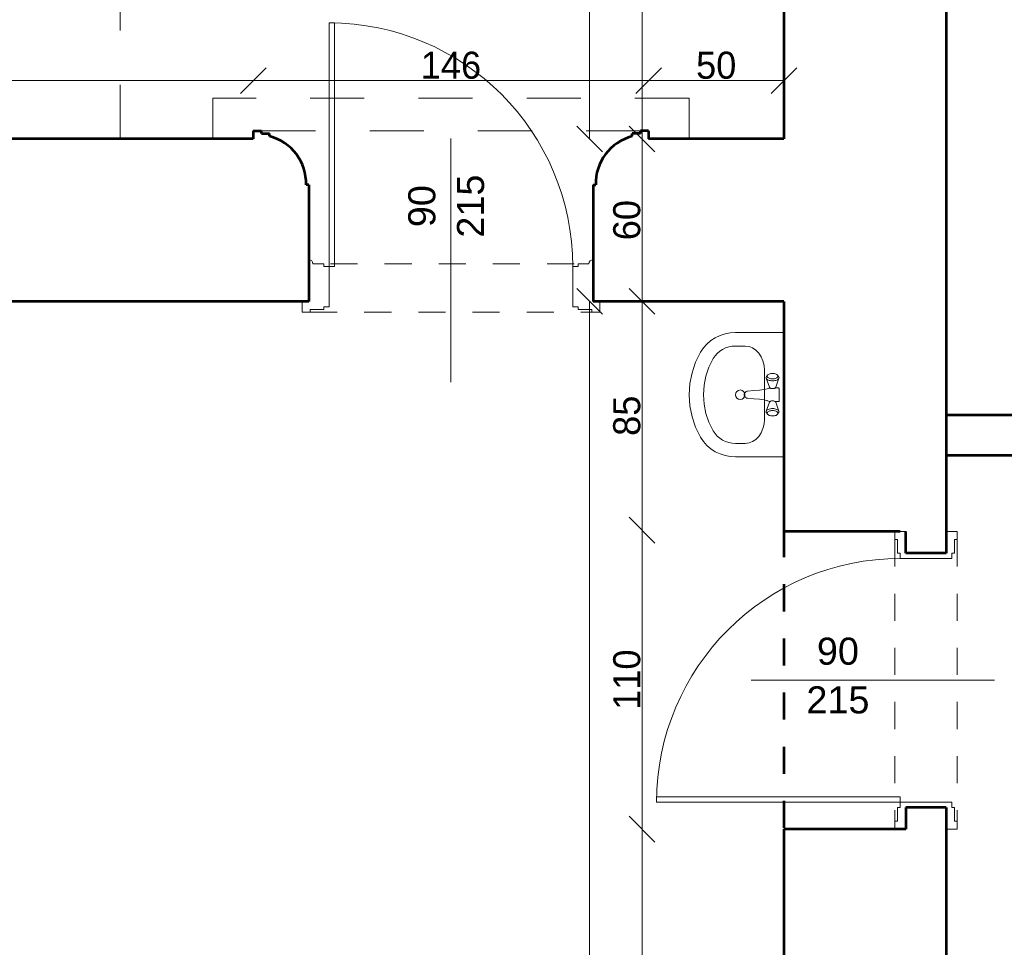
# Model space of a CAD drawing. Header units: inches. Extents: x -21887 to 84279, y -131485 to 67836.
# Tile 87 of 256: x 64477 to 68115, y -39546 to -36119. Entities that reach past the tile are written whole.
import ezdxf

# ---------------------------------------------------------------- set-up
doc = ezdxf.new("R2010")
doc.units = ezdxf.units.IN
doc.header["$MEASUREMENT"] = 0
doc.linetypes.add('Dashed', pattern=[400, 200, -200])
doc.linetypes.add('Dashed copy', pattern=[200, 100, -100])
doc.layers.get('0').update_dxf_attribs({"lineweight": 13})
doc.layers.get('Defpoints').update_dxf_attribs({"lineweight": 13})
for name, color, linetype, lineweight in [('AI_MURY', 7, 'Continuous', 53), ('Dimensioning', 7, 'Continuous', 13), ('DRZWI', 7, 'Continuous', 13), ('dzialowki', 7, 'Continuous', 53), ('Furniture & Equipment', 7, 'Continuous', 13), ('PODCIAGI', 7, 'Continuous', 13)]:
    doc.layers.add(name, color=color, linetype=linetype, lineweight=lineweight)
doc.styles.add('GENERATED_STYLE_7', font='txt')
doc.styles.add('Style-Courier New', font='txt')
doc.dimstyles.new('Dimstyle_4', dxfattribs={"dimtxt": 100, "dimasz": 95, "dimexe": 0, "dimexo": 0, "dimgap": 0.09, "dimtad": 1, "dimdec": 0, "dimlfac": 0.1, "dimzin": 0, "dimdsep": 46, "dimlunit": 5, "dimtxsty": 'GENERATED_STYLE_7', "dimblk": 'ARROWHEAD_6', "dimcen": 0.09, "dimclrd": 161, "dimclre": 161, "dimclrt": 7, "dimadec": 0, "dimazin": 0, "dimtfac": 1, "dimtdec": 0, "dimtmove": 0, "dimatfit": 3, "dimfxl": 0, "dimtolj": 1, "dimtzin": 0, "dimarcsym": 0})
doc.dimstyles.new('Dimstyle_5', dxfattribs={"dimtxt": 100, "dimasz": 95, "dimexe": 0.18, "dimexo": 0, "dimgap": 0.09, "dimtad": 1, "dimtih": 1, "dimtoh": 1, "dimdec": 0, "dimlfac": 0.1, "dimzin": 0, "dimdsep": 46, "dimlunit": 5, "dimtxsty": 'GENERATED_STYLE_7', "dimblk": 'ARROWHEAD_6', "dimcen": 0.09, "dimclrd": 161, "dimclre": 161, "dimclrt": 7, "dimadec": 0, "dimazin": 0, "dimtfac": 1, "dimtdec": 0, "dimtmove": 0, "dimatfit": 3, "dimfxl": 0, "dimtolj": 1, "dimtzin": 0, "dimarcsym": 0})

# ---------------------------------------------------------------- blocks, each defined once
blk = doc.blocks.new('Basin 01_59')
at = {"layer": 'Furniture & Equipment', "color": 9, "linetype": 'Continuous'}
for p, q in [((0, 350), (0, 171.8)), ((460, 350), (0, 350)), ((162.6, 330.7), (158.1, 327)), ((162.6, 330.7), (158.1, 327)), ((159.8, 327.9), (158.1, 327)), ((159.8, 327.9), (158.1, 327)), ((161.5, 328.2), (159.8, 327.9)), ((161.5, 328.2), (159.8, 327.9)), ((163.2, 327.9), (161.5, 328.2)), ((163.2, 327.9), (161.5, 328.2)), ((164.6, 331.8), (162.6, 330.7)), ((164.6, 331.8), (162.6, 330.7)), ((164.9, 327), (163.2, 327.9)), ((164.9, 327), (163.2, 327.9)), ((166.7, 332.2), (164.6, 331.8)), ((166.7, 332.2), (164.6, 331.8)), ((168.8, 331.8), (166.7, 332.2)), ((168.8, 331.8), (166.7, 332.2)), ((170.8, 330.7), (168.8, 331.8)), ((202.4, 320), (168.8, 331.8)), ((170.8, 330.7), (168.8, 331.8)), ((202.4, 320), (168.8, 331.8)), ((172.7, 329), (170.8, 330.7)), ((172.7, 329), (170.8, 330.7)), ((174.4, 326.6), (172.7, 329)), ((174.4, 326.6), (172.7, 329)), ((205.2, 331.2), (205, 330.7)), ((205.2, 331.2), (205, 330.7)), ((205, 330.7), (205, 330.2)), ((205, 330.7), (205, 330.2)), ((205, 330.2), (205, 318.2)), ((205, 330.2), (205, 318.2)), ((205.4, 331.7), (205.2, 331.2)), ((205.4, 331.7), (205.2, 331.2)), ((205.7, 332.1), (205.4, 331.7)), ((205.7, 332.1), (205.4, 331.7)), ((206.1, 332.5), (205.7, 332.1)), ((206.1, 332.5), (205.7, 332.1)), ((206.5, 332.8), (206.1, 332.5)), ((206.5, 332.8), (206.1, 332.5)), ((207, 333), (206.5, 332.8)), ((207, 333), (206.5, 332.8)), ((207.5, 333.2), (207, 333)), ((207.5, 333.2), (207, 333)), ((208, 333.2), (207.5, 333.2)), ((208, 333.2), (207.5, 333.2)), ((252, 333.2), (208, 333.2)), ((252, 333.2), (208, 333.2)), ((252.5, 333.2), (252, 333.2)), ((252.5, 333.2), (252, 333.2)), ((253, 333), (252.5, 333.2)), ((253, 333), (252.5, 333.2)), ((253.5, 332.8), (253, 333)), ((253.5, 332.8), (253, 333)), ((253.9, 332.5), (253.5, 332.8)), ((253.9, 332.5), (253.5, 332.8)), ((254.3, 332.1), (253.9, 332.5)), ((254.3, 332.1), (253.9, 332.5)), ((254.6, 331.7), (254.3, 332.1)), ((254.6, 331.7), (254.3, 332.1)), ((254.8, 331.2), (254.6, 331.7)), ((254.8, 331.2), (254.6, 331.7)), ((255, 330.7), (254.8, 331.2)), ((255, 330.7), (254.8, 331.2)), ((255, 330.2), (255, 330.7)), ((255, 330.2), (255, 330.7)), ((255, 318.2), (255, 330.2)), ((255, 318.2), (255, 330.2)), ((257.6, 320), (291.2, 331.8)), ((257.6, 320), (291.2, 331.8)), ((287.3, 329), (285.6, 326.6)), ((287.3, 329), (285.6, 326.6)), ((289.2, 330.7), (287.3, 329)), ((289.2, 330.7), (287.3, 329)), ((291.2, 331.8), (289.2, 330.7)), ((291.2, 331.8), (289.2, 330.7)), ((293.3, 332.2), (291.2, 331.8)), ((293.3, 332.2), (291.2, 331.8)), ((295.4, 331.8), (293.3, 332.2)), ((295.4, 331.8), (293.3, 332.2)), ((296.8, 327.9), (295.1, 327)), ((296.8, 327.9), (295.1, 327)), ((297.4, 330.7), (295.4, 331.8)), ((297.4, 330.7), (295.4, 331.8)), ((298.5, 328.2), (296.8, 327.9)), ((298.5, 328.2), (296.8, 327.9)), ((297.4, 330.7), (301.9, 327)), ((297.4, 330.7), (301.9, 327)), ((300.2, 327.9), (298.5, 328.2)), ((300.2, 327.9), (298.5, 328.2)), ((301.9, 327), (300.2, 327.9)), ((301.9, 327), (300.2, 327.9)), ((460, 350), (460, 171.8)), ((151.7, 311.7), (151.5, 308.2)), ((151.7, 311.7), (151.5, 308.2)), ((151.5, 308.2), (151.7, 304.7)), ((151.5, 308.2), (151.7, 304.7)), ((152.1, 315), (151.7, 311.7)), ((152.1, 315), (151.7, 311.7)), ((151.7, 304.7), (152.1, 301.4)), ((151.7, 304.7), (152.1, 301.4)), ((152.8, 318.2), (152.1, 315)), ((152.8, 318.2), (152.1, 315)), ((152.1, 301.4), (152.8, 298.2)), ((152.1, 301.4), (152.8, 298.2)), ((153.8, 321.1), (152.8, 318.2)), ((153.8, 321.1), (152.8, 318.2)), ((152.8, 298.2), (153.8, 295.3)), ((152.8, 298.2), (153.8, 295.3)), ((155.1, 323.5), (153.8, 321.1)), ((155.1, 323.5), (153.8, 321.1)), ((153.8, 295.3), (155.1, 292.9)), ((153.8, 295.3), (155.1, 292.9)), ((156.5, 325.5), (155.1, 323.5)), ((156.5, 325.5), (155.1, 323.5)), ((155.1, 292.9), (156.5, 290.9)), ((155.1, 292.9), (156.5, 290.9)), ((158.1, 327), (156.5, 325.5)), ((158.1, 327), (156.5, 325.5)), ((166.5, 325.5), (164.9, 327)), ((166.5, 325.5), (164.9, 327)), ((167.9, 323.5), (166.5, 325.5)), ((167.9, 323.5), (166.5, 325.5)), ((166.5, 290.9), (167.9, 292.9)), ((166.5, 290.9), (167.9, 292.9)), ((169.2, 321.1), (167.9, 323.5)), ((169.2, 321.1), (167.9, 323.5)), ((167.9, 292.9), (169.2, 295.3)), ((167.9, 292.9), (169.2, 295.3)), ((202.4, 296.4), (168.8, 284.6)), ((202.4, 296.4), (168.8, 284.6)), ((170.2, 318.2), (169.2, 321.1)), ((170.2, 318.2), (169.2, 321.1)), ((169.2, 295.3), (170.2, 298.2)), ((169.2, 295.3), (170.2, 298.2)), ((170.9, 315), (170.2, 318.2)), ((170.9, 315), (170.2, 318.2)), ((170.2, 298.2), (170.9, 301.4)), ((170.2, 298.2), (170.9, 301.4)), ((171.4, 311.7), (170.9, 315)), ((171.4, 311.7), (170.9, 315)), ((170.9, 301.4), (171.4, 304.7)), ((170.9, 301.4), (171.4, 304.7)), ((171.5, 308.2), (171.4, 311.7)), ((171.5, 308.2), (171.4, 311.7)), ((171.4, 304.7), (171.5, 308.2)), ((171.4, 304.7), (171.5, 308.2)), ((175.9, 323.6), (174.4, 326.6)), ((175.9, 323.6), (174.4, 326.6)), ((174.4, 289.8), (175.9, 292.8)), ((174.4, 289.8), (175.9, 292.8)), ((177.1, 320.2), (175.9, 323.6)), ((177.1, 320.2), (175.9, 323.6)), ((175.9, 292.8), (177.1, 296.2)), ((175.9, 292.8), (177.1, 296.2)), ((178, 316.4), (177.1, 320.2)), ((178, 316.4), (177.1, 320.2)), ((177.1, 296.2), (178, 300)), ((177.1, 296.2), (178, 300)), ((178.5, 312.4), (178, 316.4)), ((178.5, 312.4), (178, 316.4)), ((178, 300), (178.5, 304)), ((178, 300), (178.5, 304)), ((178.7, 308.2), (178.5, 312.4)), ((178.7, 308.2), (178.5, 312.4)), ((178.5, 304), (178.7, 308.2)), ((178.5, 304), (178.7, 308.2)), ((203.4, 319.5), (202.4, 320)), ((203.4, 319.5), (202.4, 320)), ((202.4, 296.4), (203.4, 296.9)), ((202.4, 296.4), (203.4, 296.9)), ((204.3, 318.6), (203.4, 319.5)), ((204.3, 318.6), (203.4, 319.5)), ((203.4, 296.9), (204.3, 297.8)), ((203.4, 296.9), (204.3, 297.8)), ((205.2, 317.4), (204.3, 318.6)), ((205.2, 317.4), (204.3, 318.6)), ((204.3, 297.8), (205.2, 299)), ((204.3, 297.8), (205.2, 299)), ((206.7, 318.2), (204.6, 318.2)), ((206.7, 318.2), (204.6, 318.2)), ((207.1, 298.2), (204.6, 298.2)), ((207.1, 298.2), (204.6, 298.2)), ((205, 298.2), (205, 296.2)), ((205, 298.2), (205, 296.2)), ((205, 296.2), (205, 295.7)), ((205, 296.2), (205, 295.7)), ((205, 295.7), (205.2, 295.2)), ((205, 295.7), (205.2, 295.2)), ((205.9, 315.9), (205.2, 317.4)), ((205.9, 315.9), (205.2, 317.4)), ((205.2, 299), (205.9, 300.5)), ((205.2, 299), (205.9, 300.5)), ((205.2, 295.2), (208.1, 288.3)), ((205.2, 295.2), (208.1, 288.3)), ((206.5, 314.2), (205.9, 315.9)), ((206.5, 314.2), (205.9, 315.9)), ((205.9, 300.5), (206.5, 302.2)), ((205.9, 300.5), (206.5, 302.2)), ((207, 312.3), (206.5, 314.2)), ((207, 312.3), (206.5, 314.2)), ((206.5, 302.2), (207, 304.1)), ((206.5, 302.2), (207, 304.1)), ((207.2, 310.3), (207, 312.3)), ((207.2, 310.3), (207, 312.3)), ((207, 304.1), (207.2, 306.1)), ((207, 304.1), (207.2, 306.1)), ((207.3, 308.2), (207.2, 310.3)), ((207.3, 308.2), (207.2, 310.3)), ((207.2, 306.1), (207.3, 308.2)), ((207.2, 306.1), (207.3, 308.2)), ((254.8, 295.2), (251.9, 288.3)), ((254.8, 295.2), (251.9, 288.3)), ((252.8, 310.3), (252.7, 308.2)), ((252.8, 310.3), (252.7, 308.2)), ((252.7, 308.2), (252.8, 306.1)), ((252.7, 308.2), (252.8, 306.1)), ((253, 312.3), (252.8, 310.3)), ((253, 312.3), (252.8, 310.3)), ((252.8, 306.1), (253, 304.1)), ((252.8, 306.1), (253, 304.1)), ((253.5, 314.2), (253, 312.3)), ((253.5, 314.2), (253, 312.3)), ((253, 304.1), (253.5, 302.2)), ((253, 304.1), (253.5, 302.2)), ((255.4, 298.2), (253.2, 298.2)), ((255.4, 298.2), (253.2, 298.2)), ((255.4, 318.2), (253.5, 318.2)), ((255.4, 318.2), (253.5, 318.2)), ((254.1, 315.9), (253.5, 314.2)), ((254.1, 315.9), (253.5, 314.2)), ((253.5, 302.2), (254.1, 300.5)), ((253.5, 302.2), (254.1, 300.5)), ((254.8, 317.4), (254.1, 315.9)), ((254.8, 317.4), (254.1, 315.9)), ((254.1, 300.5), (254.8, 299)), ((254.1, 300.5), (254.8, 299)), ((255.7, 318.6), (254.8, 317.4)), ((255.7, 318.6), (254.8, 317.4)), ((254.8, 299), (255.7, 297.8)), ((254.8, 299), (255.7, 297.8)), ((254.8, 295.2), (255, 295.7)), ((254.8, 295.2), (255, 295.7)), ((255, 296.2), (255, 298.2)), ((255, 296.2), (255, 298.2)), ((255, 295.7), (255, 296.2)), ((255, 295.7), (255, 296.2)), ((256.6, 319.5), (255.7, 318.6)), ((256.6, 319.5), (255.7, 318.6)), ((255.7, 297.8), (256.6, 296.9)), ((255.7, 297.8), (256.6, 296.9)), ((257.6, 320), (256.6, 319.5)), ((257.6, 320), (256.6, 319.5)), ((256.6, 296.9), (257.6, 296.4)), ((256.6, 296.9), (257.6, 296.4)), ((257.6, 296.4), (291.2, 284.6)), ((257.6, 296.4), (291.2, 284.6)), ((281.5, 312.4), (281.3, 308.2)), ((281.5, 312.4), (281.3, 308.2)), ((281.3, 308.2), (281.5, 304)), ((281.3, 308.2), (281.5, 304)), ((282, 316.4), (281.5, 312.4)), ((282, 316.4), (281.5, 312.4)), ((281.5, 304), (282, 300)), ((281.5, 304), (282, 300)), ((282.9, 320.2), (282, 316.4)), ((282.9, 320.2), (282, 316.4)), ((282, 300), (282.9, 296.2)), ((282, 300), (282.9, 296.2)), ((284.1, 323.6), (282.9, 320.2)), ((284.1, 323.6), (282.9, 320.2)), ((282.9, 296.2), (284.1, 292.8)), ((282.9, 296.2), (284.1, 292.8)), ((285.6, 326.6), (284.1, 323.6)), ((285.6, 326.6), (284.1, 323.6)), ((284.1, 292.8), (285.6, 289.8)), ((284.1, 292.8), (285.6, 289.8)), ((288.6, 311.7), (288.5, 308.2)), ((288.6, 311.7), (288.5, 308.2)), ((288.5, 308.2), (288.6, 304.7)), ((288.5, 308.2), (288.6, 304.7)), ((289.1, 315), (288.6, 311.7)), ((289.1, 315), (288.6, 311.7)), ((288.6, 304.7), (289.1, 301.4)), ((288.6, 304.7), (289.1, 301.4)), ((289.8, 318.2), (289.1, 315)), ((289.8, 318.2), (289.1, 315)), ((289.1, 301.4), (289.8, 298.2)), ((289.1, 301.4), (289.8, 298.2)), ((290.8, 321.1), (289.8, 318.2)), ((290.8, 321.1), (289.8, 318.2)), ((289.8, 298.2), (290.8, 295.3)), ((289.8, 298.2), (290.8, 295.3)), ((292.1, 323.5), (290.8, 321.1)), ((292.1, 323.5), (290.8, 321.1)), ((290.8, 295.3), (292.1, 292.9)), ((290.8, 295.3), (292.1, 292.9)), ((293.5, 325.5), (292.1, 323.5)), ((293.5, 325.5), (292.1, 323.5)), ((292.1, 292.9), (293.5, 290.9)), ((292.1, 292.9), (293.5, 290.9)), ((295.1, 327), (293.5, 325.5)), ((295.1, 327), (293.5, 325.5)), ((303.5, 325.5), (301.9, 327)), ((303.5, 325.5), (301.9, 327)), ((304.9, 323.5), (303.5, 325.5)), ((304.9, 323.5), (303.5, 325.5)), ((303.5, 290.9), (304.9, 292.9)), ((303.5, 290.9), (304.9, 292.9)), ((306.2, 321.1), (304.9, 323.5)), ((306.2, 321.1), (304.9, 323.5)), ((304.9, 292.9), (306.2, 295.3)), ((304.9, 292.9), (306.2, 295.3)), ((307.2, 318.2), (306.2, 321.1)), ((307.2, 318.2), (306.2, 321.1)), ((306.2, 295.3), (307.2, 298.2)), ((306.2, 295.3), (307.2, 298.2)), ((307.9, 315), (307.2, 318.2)), ((307.9, 315), (307.2, 318.2)), ((307.2, 298.2), (307.9, 301.4)), ((307.2, 298.2), (307.9, 301.4)), ((308.3, 311.7), (307.9, 315)), ((308.3, 311.7), (307.9, 315)), ((307.9, 301.4), (308.3, 304.7)), ((307.9, 301.4), (308.3, 304.7)), ((308.5, 308.2), (308.3, 311.7)), ((308.5, 308.2), (308.3, 311.7)), ((308.3, 304.7), (308.5, 308.2)), ((308.3, 304.7), (308.5, 308.2)), ((138.9, 278.2), (138.9, 278.2)), ((321.1, 278.2), (138.9, 278.2)), ((156.5, 290.9), (158.1, 289.4)), ((156.5, 290.9), (158.1, 289.4)), ((158.1, 289.4), (159.8, 288.5)), ((162.6, 285.6), (158.1, 289.4)), ((158.1, 289.4), (159.8, 288.5)), ((162.6, 285.6), (158.1, 289.4)), ((159.8, 288.5), (161.5, 288.2)), ((159.8, 288.5), (161.5, 288.2)), ((161.5, 288.2), (163.2, 288.5)), ((161.5, 288.2), (163.2, 288.5)), ((162.6, 285.6), (164.6, 284.6)), ((162.6, 285.6), (164.6, 284.6)), ((163.2, 288.5), (164.9, 289.4)), ((163.2, 288.5), (164.9, 289.4)), ((164.6, 284.6), (166.7, 284.2)), ((164.6, 284.6), (166.7, 284.2)), ((164.9, 289.4), (166.5, 290.9)), ((164.9, 289.4), (166.5, 290.9)), ((166.7, 284.2), (168.8, 284.6)), ((166.7, 284.2), (168.8, 284.6)), ((168.8, 284.6), (170.8, 285.6)), ((168.8, 284.6), (170.8, 285.6)), ((170.8, 285.6), (172.7, 287.4)), ((170.8, 285.6), (172.7, 287.4)), ((172.7, 287.4), (174.4, 289.8)), ((172.7, 287.4), (174.4, 289.8)), ((208, 288.6), (210.7, 276.6)), ((208, 288.6), (210.7, 276.6)), ((210.7, 276.6), (213, 260.3)), ((210.7, 276.6), (213, 260.3)), ((213, 260.4), (215, 239.3)), ((213, 260.4), (215, 239.3)), ((247, 260.4), (245, 239.3)), ((247, 260.4), (245, 239.3)), ((249.3, 276.6), (247, 260.3)), ((249.3, 276.6), (247, 260.3)), ((252, 288.6), (249.3, 276.6)), ((252, 288.6), (249.3, 276.6)), ((285.6, 289.8), (287.3, 287.4)), ((285.6, 289.8), (287.3, 287.4)), ((287.3, 287.4), (289.2, 285.6)), ((287.3, 287.4), (289.2, 285.6)), ((289.2, 285.6), (291.2, 284.6)), ((289.2, 285.6), (291.2, 284.6)), ((291.2, 284.6), (293.3, 284.2)), ((291.2, 284.6), (293.3, 284.2)), ((293.3, 284.2), (295.4, 284.6)), ((293.3, 284.2), (295.4, 284.6)), ((293.5, 290.9), (295.1, 289.4)), ((293.5, 290.9), (295.1, 289.4)), ((295.1, 289.4), (296.8, 288.5)), ((295.1, 289.4), (296.8, 288.5)), ((295.4, 284.6), (297.4, 285.6)), ((295.4, 284.6), (297.4, 285.6)), ((296.8, 288.5), (298.5, 288.2)), ((296.8, 288.5), (298.5, 288.2)), ((297.4, 285.6), (301.9, 289.4)), ((297.4, 285.6), (301.9, 289.4)), ((298.5, 288.2), (300.2, 288.5)), ((298.5, 288.2), (300.2, 288.5)), ((300.2, 288.5), (301.9, 289.4)), ((300.2, 288.5), (301.9, 289.4)), ((301.9, 289.4), (303.5, 290.9)), ((301.9, 289.4), (303.5, 290.9)), ((215, 239.3), (216.8, 216.1)), ((215, 239.3), (216.8, 216.1)), ((245, 239.3), (243.2, 216.1)), ((245, 239.3), (243.2, 216.1)), ((50, 207.5), (50, 171.8)), ((217, 214), (216.8, 216.1)), ((217, 214), (216.8, 216.1)), ((217, 213.9), (217, 214)), ((217, 213.9), (217, 214)), ((217.6, 211.9), (217, 213.9)), ((217.6, 211.9), (217, 213.9)), ((218.6, 210.1), (217.6, 211.9)), ((218.6, 210.1), (217.6, 211.9)), ((220, 208.3), (218.6, 210.1)), ((220, 208.3), (218.6, 210.1)), ((221.6, 206.9), (220, 208.3)), ((221.6, 206.9), (220, 208.3)), ((223.5, 205.7), (221.6, 206.9)), ((223.5, 205.7), (221.6, 206.9)), ((225.6, 204.9), (223.5, 205.7)), ((225.6, 204.9), (223.5, 205.7)), ((225, 204.9), (223.9, 205.6)), ((226.6, 204.2), (225, 204.9)), ((227.7, 204.3), (225.6, 204.9)), ((227.7, 204.3), (225.6, 204.9)), ((228.3, 203.8), (226.6, 204.2)), ((230, 204.2), (227.7, 204.3)), ((230, 204.2), (227.7, 204.3)), ((230, 203.7), (228.3, 203.8)), ((232.3, 204.3), (230, 204.2)), ((232.3, 204.3), (230, 204.2)), ((231.7, 203.8), (230, 203.7)), ((233.4, 204.2), (231.7, 203.8)), ((234.4, 204.9), (232.3, 204.3)), ((234.4, 204.9), (232.3, 204.3)), ((235, 204.9), (233.4, 204.2)), ((236.5, 205.7), (234.4, 204.9)), ((236.5, 205.7), (234.4, 204.9)), ((236.1, 205.6), (235, 204.9)), ((238.4, 206.9), (236.5, 205.7)), ((238.4, 206.9), (236.5, 205.7)), ((240, 208.3), (238.4, 206.9)), ((240, 208.3), (238.4, 206.9)), ((241.4, 210.1), (240, 208.3)), ((241.4, 210.1), (240, 208.3)), ((242.4, 211.9), (241.4, 210.1)), ((242.4, 211.9), (241.4, 210.1)), ((243, 213.9), (242.4, 211.9)), ((243, 213.9), (242.4, 211.9)), ((243.2, 216.1), (243, 214)), ((243.2, 216.1), (243, 214)), ((243, 213.9), (243, 214)), ((243, 213.9), (243, 214)), ((410, 207.5), (410, 171.8))]:
    blk.add_line(p, q, dxfattribs=at)
at = {"layer": 'Furniture & Equipment', "color": 9, "linetype": 'Continuous', "flags": 128}
for points in [[(138.9, 278.2), (121.6, 276.9), (104.9, 272.8), (89.5, 266.3), (76, 257.5), (65, 246.8), (56.8, 234.5), (51.7, 221.3), (50, 207.5)], [(410, 207.5), (408.3, 221.3), (403.2, 234.5), (395, 246.8), (384, 257.5), (370.5, 266.3), (355.1, 272.8), (338.4, 276.9), (321.1, 278.2)], [(0, 171.8), (1.2, 152.1), (5, 132.7), (11.1, 114.1), (19.5, 96.5), (30.1, 80.2), (42.7, 65.6), (56.9, 52.9), (72.7, 42.3)], [(50, 171.8), (50.8, 159.2), (53.2, 146.8), (57.1, 134.9), (62.5, 123.6), (69.3, 113.2), (77.3, 103.8), (86.4, 95.7), (96.5, 89)], [(363.5, 89), (373.6, 95.7), (382.7, 103.8), (390.7, 113.2), (397.5, 123.6), (402.9, 134.9), (406.8, 146.8), (409.2, 159.2), (410, 171.8)], [(387.3, 42.3), (403.1, 52.9), (417.3, 65.6), (429.9, 80.2), (440.5, 96.5), (448.9, 114.1), (455, 132.7), (458.8, 152.1), (460, 171.8)], [(96.5, 89), (128, 73.4), (161.1, 62.2), (195.3, 55.3), (230, 53), (264.7, 55.3), (298.9, 62.2), (332, 73.4), (363.5, 89)], [(72.7, 42.3), (109.8, 24), (148.8, 10.8), (189.1, 2.7), (230, 0), (270.9, 2.7), (311.2, 10.8), (350.2, 24), (387.3, 42.3)]]:
    blk.add_lwpolyline(points, dxfattribs=at)
at = {"layer": 'Furniture & Equipment', "color": 9, "linetype": 'Continuous'}
blk.add_circle((230, 188.9), 17.5, dxfattribs=at)
blk = doc.blocks.new('ARROWHEAD_6')
at = {"color": 0, "linetype": 'Continuous'}
for p, q in [((-0.5, -0.5), (0.5, 0.5)), ((0, 0), (-1, 0))]:
    blk.add_line(p, q, dxfattribs=at)
blk = doc.blocks.new('*U320')
at = {"layer": 'Defpoints', "color": 0, "linetype": 'Continuous'}
for p in [(66776.9, -39109.3), (67300.5, -39109.3), (67300.5, -42959.3)]:
    blk.add_point(p, dxfattribs=at)
at = {"layer": 'Dimensioning', "color": 161, "linetype": 'Continuous', "lineweight": -2}
for p, q in [((66777.1, -39109.3), (66776.9, -39109.3)), ((66776.9, -42864.3), (66776.9, -39204.3)), ((66777.1, -42959.3), (66776.9, -42959.3))]:
    blk.add_line(p, q, dxfattribs=at)
at = {"layer": 'Dimensioning', "color": 161, "linetype": 'Continuous', "lineweight": -2, "xscale": 95, "yscale": 95, "zscale": 95}
for p, rotation in [((66776.9, -39109.3), 90), ((66776.9, -42959.3), 270)]:
    blk.add_blockref('ARROWHEAD_6', p, dxfattribs=dict(at, rotation=rotation))
at = {"layer": 'Dimensioning', "color": 7, "linetype": 'Continuous', "insert": (66720.6, -41034.3), "char_height": 100, "attachment_point": 5, "rotation": 90, "style": 'GENERATED_STYLE_7'}
blk.add_mtext('385', dxfattribs=at)
blk = doc.blocks.new('*D2198')
at = {"layer": 'Defpoints'}
for p in [(66776.9, -39109.3), (67300.5, -39109.3), (66776.9, -41034.3), (67300.5, -42959.3)]:
    blk.add_point(p, dxfattribs=at)
at = {"layer": 'Dimensioning', "color": 161, "linetype": 'Continuous'}
blk.add_blockref('*U320', (0, 0), dxfattribs=at)
blk = doc.blocks.new('*U321')
at = {"layer": 'Defpoints', "color": 0, "linetype": 'Continuous'}
for p in [(66776.9, -38004.7), (67300.5, -38004.7), (67300.5, -39109.3)]:
    blk.add_point(p, dxfattribs=at)
at = {"layer": 'Dimensioning', "color": 161, "linetype": 'Continuous', "lineweight": -2}
for p, q in [((66777.1, -38004.7), (66776.9, -38004.7)), ((66776.9, -39014.3), (66776.9, -38099.7)), ((66777.1, -39109.3), (66776.9, -39109.3))]:
    blk.add_line(p, q, dxfattribs=at)
at = {"layer": 'Dimensioning', "color": 161, "linetype": 'Continuous', "lineweight": -2, "xscale": 95, "yscale": 95, "zscale": 95}
for p, rotation in [((66776.9, -38004.7), 90), ((66776.9, -39109.3), 270)]:
    blk.add_blockref('ARROWHEAD_6', p, dxfattribs=dict(at, rotation=rotation))
at = {"layer": 'Dimensioning', "color": 7, "linetype": 'Continuous', "insert": (66720.6, -38557), "char_height": 100, "attachment_point": 5, "rotation": 90, "style": 'GENERATED_STYLE_7'}
blk.add_mtext('110', dxfattribs=at)
blk = doc.blocks.new('*D2199')
at = {"layer": 'Defpoints'}
for p in [(66776.9, -38004.7), (67300.5, -38004.7), (66776.9, -38557), (67300.5, -39109.3)]:
    blk.add_point(p, dxfattribs=at)
at = {"layer": 'Dimensioning', "color": 161, "linetype": 'Continuous'}
blk.add_blockref('*U321', (0, 0), dxfattribs=at)
blk = doc.blocks.new('*U322')
at = {"layer": 'Defpoints', "color": 0, "linetype": 'Continuous'}
for p in [(66776.9, -37159.3), (67300.5, -37159.3), (67300.5, -38004.7)]:
    blk.add_point(p, dxfattribs=at)
at = {"layer": 'Dimensioning', "color": 161, "linetype": 'Continuous', "lineweight": -2}
for p, q in [((66777.1, -37159.3), (66776.9, -37159.3)), ((66776.9, -37909.7), (66776.9, -37254.3)), ((66777.1, -38004.7), (66776.9, -38004.7))]:
    blk.add_line(p, q, dxfattribs=at)
at = {"layer": 'Dimensioning', "color": 161, "linetype": 'Continuous', "lineweight": -2, "xscale": 95, "yscale": 95, "zscale": 95}
for p, rotation in [((66776.9, -37159.3), 90), ((66776.9, -38004.7), 270)]:
    blk.add_blockref('ARROWHEAD_6', p, dxfattribs=dict(at, rotation=rotation))
at = {"layer": 'Dimensioning', "color": 7, "linetype": 'Continuous', "insert": (66720.6, -37582), "char_height": 100, "attachment_point": 5, "rotation": 90, "style": 'GENERATED_STYLE_7'}
blk.add_mtext('85', dxfattribs=at)
blk = doc.blocks.new('*D2200')
at = {"layer": 'Defpoints'}
for p in [(66776.9, -37159.3), (67300.5, -37159.3), (66776.9, -37582), (67300.5, -38004.7)]:
    blk.add_point(p, dxfattribs=at)
at = {"layer": 'Dimensioning', "color": 161, "linetype": 'Continuous'}
blk.add_blockref('*U322', (0, 0), dxfattribs=at)
blk = doc.blocks.new('*U323')
at = {"layer": 'Defpoints', "color": 0, "linetype": 'Continuous'}
for p in [(66776.9, -36559.3), (67300.5, -36559.3), (67300.5, -37159.3)]:
    blk.add_point(p, dxfattribs=at)
at = {"layer": 'Dimensioning', "color": 161, "linetype": 'Continuous', "lineweight": -2}
for p, q in [((66777.1, -36559.3), (66776.9, -36559.3)), ((66776.9, -37064.3), (66776.9, -36654.3)), ((66777.1, -37159.3), (66776.9, -37159.3))]:
    blk.add_line(p, q, dxfattribs=at)
at = {"layer": 'Dimensioning', "color": 161, "linetype": 'Continuous', "lineweight": -2, "xscale": 95, "yscale": 95, "zscale": 95}
for p, rotation in [((66776.9, -36559.3), 90), ((66776.9, -37159.3), 270)]:
    blk.add_blockref('ARROWHEAD_6', p, dxfattribs=dict(at, rotation=rotation))
at = {"layer": 'Dimensioning', "color": 7, "linetype": 'Continuous', "insert": (66720.6, -36859.3), "char_height": 100, "attachment_point": 5, "rotation": 90, "style": 'GENERATED_STYLE_7'}
blk.add_mtext('60', dxfattribs=at)
blk = doc.blocks.new('*D2201')
at = {"layer": 'Defpoints'}
for p in [(66776.9, -36559.3), (67300.5, -36559.3), (66776.9, -36859.3), (67300.5, -37159.3)]:
    blk.add_point(p, dxfattribs=at)
at = {"layer": 'Dimensioning', "color": 161, "linetype": 'Continuous'}
blk.add_blockref('*U323', (0, 0), dxfattribs=at)
blk = doc.blocks.new('*U324')
at = {"layer": 'Defpoints', "color": 0, "linetype": 'Continuous'}
for p in [(66582.8, -14909.3), (67300.5, -14909.3), (67300.5, -36559.3)]:
    blk.add_point(p, dxfattribs=at)
at = {"layer": 'Dimensioning', "color": 161, "linetype": 'Continuous', "lineweight": -2}
for p, q in [((66583, -14909.3), (66582.8, -14909.3)), ((66582.8, -36464.3), (66582.8, -15004.3)), ((66583, -36559.3), (66582.8, -36559.3))]:
    blk.add_line(p, q, dxfattribs=at)
at = {"layer": 'Dimensioning', "color": 161, "linetype": 'Continuous', "lineweight": -2, "xscale": 95, "yscale": 95, "zscale": 95}
for p, rotation in [((66582.8, -14909.3), 90), ((66582.8, -36559.3), 270)]:
    blk.add_blockref('ARROWHEAD_6', p, dxfattribs=dict(at, rotation=rotation))
at = {"layer": 'Dimensioning', "color": 7, "linetype": 'Continuous', "insert": (66526.5, -25734.3), "char_height": 100, "attachment_point": 5, "rotation": 90, "style": 'GENERATED_STYLE_7'}
blk.add_mtext('2165', dxfattribs=at)
blk = doc.blocks.new('*D2265')
at = {"layer": 'Defpoints'}
for p in [(66582.8, -14909.3), (67300.5, -14909.3), (66582.8, -25734.3), (67300.5, -36559.3)]:
    blk.add_point(p, dxfattribs=at)
at = {"layer": 'Dimensioning', "color": 161, "linetype": 'Continuous'}
blk.add_blockref('*U324', (0, 0), dxfattribs=at)
blk = doc.blocks.new('*U347')
at = {"layer": 'Defpoints', "color": 0, "linetype": 'Continuous'}
for p in [(66582.8, -37159.3), (67300.5, -37159.3), (67300.5, -42959.3)]:
    blk.add_point(p, dxfattribs=at)
at = {"layer": 'Dimensioning', "color": 161, "linetype": 'Continuous', "lineweight": -2}
for p, q in [((66583, -37159.3), (66582.8, -37159.3)), ((66582.8, -42864.3), (66582.8, -37254.3)), ((66583, -42959.3), (66582.8, -42959.3))]:
    blk.add_line(p, q, dxfattribs=at)
at = {"layer": 'Dimensioning', "color": 161, "linetype": 'Continuous', "lineweight": -2, "xscale": 95, "yscale": 95, "zscale": 95}
for p, rotation in [((66582.8, -37159.3), 90), ((66582.8, -42959.3), 270)]:
    blk.add_blockref('ARROWHEAD_6', p, dxfattribs=dict(at, rotation=rotation))
at = {"layer": 'Dimensioning', "color": 7, "linetype": 'Continuous', "insert": (66526.5, -40059.3), "char_height": 100, "attachment_point": 5, "rotation": 90, "style": 'GENERATED_STYLE_7'}
blk.add_mtext('580', dxfattribs=at)
blk = doc.blocks.new('*D2288')
at = {"layer": 'Defpoints'}
for p in [(66582.8, -37159.3), (67300.5, -37159.3), (66582.8, -40059.3), (67300.5, -42959.3)]:
    blk.add_point(p, dxfattribs=at)
at = {"layer": 'Dimensioning', "color": 161, "linetype": 'Continuous'}
blk.add_blockref('*U347', (0, 0), dxfattribs=at)
blk = doc.blocks.new('*U1226')
at = {"layer": 'Defpoints', "color": 0, "linetype": 'Continuous'}
for p in [(65340.5, -36343.9), (62795.5, -36559.3), (65340.5, -36559.3)]:
    blk.add_point(p, dxfattribs=at)
at = {"layer": 'Dimensioning', "color": 161, "linetype": 'Continuous', "lineweight": -2}
for p, q in [((62795.5, -36344), (62795.5, -36343.7)), ((62890.5, -36343.9), (65245.5, -36343.9)), ((65340.5, -36344), (65340.5, -36343.7))]:
    blk.add_line(p, q, dxfattribs=at)
at = {"layer": 'Dimensioning', "color": 161, "linetype": 'Continuous', "lineweight": -2, "xscale": 95, "yscale": 95, "zscale": 95, "rotation": 180}
blk.add_blockref('ARROWHEAD_6', (62795.5, -36343.9), dxfattribs=at)
at = {"layer": 'Dimensioning', "color": 161, "linetype": 'Continuous', "lineweight": -2, "xscale": 95, "yscale": 95, "zscale": 95}
blk.add_blockref('ARROWHEAD_6', (65340.5, -36343.9), dxfattribs=at)
at = {"layer": 'Dimensioning', "color": 7, "linetype": 'Continuous', "insert": (64068, -36287.6), "char_height": 100, "attachment_point": 5, "style": 'GENERATED_STYLE_7'}
blk.add_mtext('254', dxfattribs=at)
blk = doc.blocks.new('*D2358')
at = {"layer": 'Defpoints'}
for p in [(64068, -36343.9), (65340.5, -36343.9), (62795.5, -36559.3), (65340.5, -36559.3)]:
    blk.add_point(p, dxfattribs=at)
at = {"layer": 'Dimensioning', "color": 161, "linetype": 'Continuous'}
blk.add_blockref('*U1226', (0, 0), dxfattribs=at)
blk = doc.blocks.new('*U1227')
at = {"layer": 'Defpoints', "color": 0, "linetype": 'Continuous'}
for p in [(66800.5, -36343.9), (65340.5, -36559.3), (66800.5, -36559.3)]:
    blk.add_point(p, dxfattribs=at)
at = {"layer": 'Dimensioning', "color": 161, "linetype": 'Continuous', "lineweight": -2}
for p, q in [((65340.5, -36344), (65340.5, -36343.7)), ((65435.5, -36343.9), (66705.5, -36343.9)), ((66800.5, -36344), (66800.5, -36343.7))]:
    blk.add_line(p, q, dxfattribs=at)
at = {"layer": 'Dimensioning', "color": 161, "linetype": 'Continuous', "lineweight": -2, "xscale": 95, "yscale": 95, "zscale": 95, "rotation": 180}
blk.add_blockref('ARROWHEAD_6', (65340.5, -36343.9), dxfattribs=at)
at = {"layer": 'Dimensioning', "color": 161, "linetype": 'Continuous', "lineweight": -2, "xscale": 95, "yscale": 95, "zscale": 95}
blk.add_blockref('ARROWHEAD_6', (66800.5, -36343.9), dxfattribs=at)
at = {"layer": 'Dimensioning', "color": 7, "linetype": 'Continuous', "insert": (66070.5, -36287.6), "char_height": 100, "attachment_point": 5, "style": 'GENERATED_STYLE_7'}
blk.add_mtext('146', dxfattribs=at)
blk = doc.blocks.new('*D2359')
at = {"layer": 'Defpoints'}
for p in [(66070.5, -36343.9), (66800.5, -36343.9), (65340.5, -36559.3), (66800.5, -36559.3)]:
    blk.add_point(p, dxfattribs=at)
at = {"layer": 'Dimensioning', "color": 161, "linetype": 'Continuous'}
blk.add_blockref('*U1227', (0, 0), dxfattribs=at)
blk = doc.blocks.new('*U1228')
at = {"layer": 'Defpoints', "color": 0, "linetype": 'Continuous'}
for p in [(67300.5, -36343.9), (66800.5, -36559.3), (67300.5, -36559.3)]:
    blk.add_point(p, dxfattribs=at)
at = {"layer": 'Dimensioning', "color": 161, "linetype": 'Continuous', "lineweight": -2}
for p, q in [((66800.5, -36344), (66800.5, -36343.7)), ((66895.5, -36343.9), (67205.5, -36343.9)), ((67300.5, -36344), (67300.5, -36343.7))]:
    blk.add_line(p, q, dxfattribs=at)
at = {"layer": 'Dimensioning', "color": 161, "linetype": 'Continuous', "lineweight": -2, "xscale": 95, "yscale": 95, "zscale": 95, "rotation": 180}
blk.add_blockref('ARROWHEAD_6', (66800.5, -36343.9), dxfattribs=at)
at = {"layer": 'Dimensioning', "color": 161, "linetype": 'Continuous', "lineweight": -2, "xscale": 95, "yscale": 95, "zscale": 95}
blk.add_blockref('ARROWHEAD_6', (67300.5, -36343.9), dxfattribs=at)
at = {"layer": 'Dimensioning', "color": 7, "linetype": 'Continuous', "insert": (67050.5, -36287.6), "char_height": 100, "attachment_point": 5, "style": 'GENERATED_STYLE_7'}
blk.add_mtext('50', dxfattribs=at)
blk = doc.blocks.new('*D2360')
at = {"layer": 'Defpoints'}
for p in [(67050.5, -36343.9), (67300.5, -36343.9), (66800.5, -36559.3), (67300.5, -36559.3)]:
    blk.add_point(p, dxfattribs=at)
at = {"layer": 'Dimensioning', "color": 161, "linetype": 'Continuous'}
blk.add_blockref('*U1228', (0, 0), dxfattribs=at)
blk = doc.blocks.new('*U622')
at = {"layer": 'Defpoints', "color": 0, "linetype": 'Continuous'}
for p in [(66776.9, -31554.3), (67300.5, -31554.3), (67300.5, -36559.3)]:
    blk.add_point(p, dxfattribs=at)
at = {"layer": 'Dimensioning', "color": 161, "linetype": 'Continuous', "lineweight": -2}
for p, q in [((66777.1, -31554.3), (66776.9, -31554.3)), ((66776.9, -36464.3), (66776.9, -31649.3)), ((66777.1, -36559.3), (66776.9, -36559.3))]:
    blk.add_line(p, q, dxfattribs=at)
at = {"layer": 'Dimensioning', "color": 161, "linetype": 'Continuous', "lineweight": -2, "xscale": 95, "yscale": 95, "zscale": 95}
for p, rotation in [((66776.9, -31554.3), 90), ((66776.9, -36559.3), 270)]:
    blk.add_blockref('ARROWHEAD_6', p, dxfattribs=dict(at, rotation=rotation))
at = {"layer": 'Dimensioning', "color": 7, "linetype": 'Continuous', "insert": (66720.6, -34056.8), "char_height": 100, "attachment_point": 5, "rotation": 90, "style": 'GENERATED_STYLE_7'}
blk.add_mtext('500', dxfattribs=at)
blk = doc.blocks.new('*D2846')
at = {"layer": 'Defpoints'}
for p in [(66776.9, -31554.3), (67300.5, -31554.3), (66776.9, -34056.8), (67300.5, -36559.3)]:
    blk.add_point(p, dxfattribs=at)
at = {"layer": 'Dimensioning', "color": 161, "linetype": 'Continuous'}
blk.add_blockref('*U622', (0, 0), dxfattribs=at)

msp = doc.modelspace()

# ---------------------------------------------------------------- linework, layer by layer
at = {"layer": 'AI_MURY', "color": 7, "linetype": 'Continuous'}
for p, q in [((67900.5, -31349.3), (67900.5, -38089.3)), ((67300.5, -31554.3), (67300.5, -36559.3)), ((65340.5, -36529.3), (65340.5, -36559.3)), ((65340.5, -36529.3), (65370.5, -36529.3)), ((65370.5, -36539.3), (65370.5, -36529.3)), ((65370.5, -36539.3), (65400.5, -36539.3)), ((65400.5, -36549.3), (65400.5, -36539.3)), ((66740.5, -36549.3), (66740.5, -36539.3)), ((66770.5, -36539.3), (66740.5, -36539.3)), ((66770.5, -36539.3), (66770.5, -36529.3)), ((66800.5, -36529.3), (66770.5, -36529.3)), ((66800.5, -36529.3), (66800.5, -36559.3)), ((65340.5, -36559.3), (62795.5, -36559.3)), ((67300.5, -36559.3), (66800.5, -36559.3)), ((65545.5, -36729.3), (65535.5, -36729.3)), ((65545.5, -36729.3), (65545.5, -37159.3)), ((66595.5, -36729.3), (66595.5, -37159.3)), ((66595.5, -36729.3), (66605.5, -36729.3)), ((65545.5, -37159.3), (62590.5, -37159.3)), ((67300.5, -37159.3), (66595.5, -37159.3)), ((67300.5, -37159.3), (67300.5, -38009.3)), ((67730.5, -38009.3), (67300.5, -38009.3)), ((67750.5, -38089.3), (67750.5, -38009.3)), ((67900.5, -38089.3), (67750.5, -38089.3)), ((67750.5, -39029.3), (67750.5, -39109.3)), ((67900.5, -39029.3), (67750.5, -39029.3)), ((67900.5, -39029.3), (67900.5, -42959.3)), ((67300.5, -39109.3), (67300.5, -42959.3)), ((67750.5, -39109.3), (67300.5, -39109.3))]:
    msp.add_line(p, q, dxfattribs=at)
at = {"layer": 'AI_MURY', "color": 7, "linetype": 'Dashed copy'}
msp.add_line((67300.5, -38004.7), (67300.5, -39109.3), dxfattribs=at)
at = {"layer": 'AI_MURY', "color": 7, "linetype": 'Continuous'}
for centre, start, end in [((65355.6, -36723.9), 358.2739, 75.56), ((66785.5, -36723.9), 104.44, 181.7261)]:
    msp.add_arc(centre, 180, start, end, dxfattribs=at)
at = {"layer": 'DRZWI', "color": 5, "linetype": 'Continuous'}
for p, q in [((65640.5, -36130.8), (65620.5, -36130.8)), ((65620.5, -36130.8), (65620.5, -37030.8)), ((65640.5, -36130.8), (65640.5, -37030.8)), ((66070.5, -36557.5), (66070.5, -37457.5)), ((65600.5, -37020.8), (65560.5, -37020.8)), ((65600.5, -37020.8), (65600.5, -37030.8)), ((66540.5, -37020.8), (66540.5, -37030.8)), ((66540.5, -37020.8), (66580.5, -37020.8)), ((65600.5, -37030.8), (65620.5, -37030.8)), ((65640.5, -37030.8), (65620.5, -37030.8)), ((65620.5, -37030.8), (65620.5, -37179.3)), ((66520.5, -37030.8), (66520.5, -37179.3)), ((66540.5, -37030.8), (66520.5, -37030.8)), ((65520.5, -37199.3), (65520.5, -37159.3)), ((66620.5, -37199.3), (66620.5, -37159.3)), ((65550.5, -37199.3), (65520.5, -37199.3)), ((65600.5, -37189.3), (65550.5, -37189.3)), ((65550.5, -37199.3), (65550.5, -37189.3)), ((65600.5, -37179.3), (65620.5, -37179.3)), ((65600.5, -37189.3), (65600.5, -37179.3)), ((66540.5, -37179.3), (66520.5, -37179.3)), ((66540.5, -37189.3), (66540.5, -37179.3)), ((66540.5, -37189.3), (66590.5, -37189.3)), ((66590.5, -37199.3), (66590.5, -37189.3)), ((66590.5, -37199.3), (66620.5, -37199.3)), ((67710.5, -38039.3), (67710.5, -38009.3)), ((67710.5, -38009.3), (67750.5, -38009.3)), ((67940.5, -38009.3), (67900.5, -38009.3)), ((67940.5, -38039.3), (67940.5, -38009.3)), ((67710.5, -38039.3), (67720.5, -38039.3)), ((67720.5, -38089.3), (67720.5, -38039.3)), ((67930.5, -38089.3), (67930.5, -38039.3)), ((67940.5, -38039.3), (67930.5, -38039.3)), ((67720.5, -38089.3), (67730.5, -38089.3)), ((67730.5, -38089.3), (67730.5, -38109.3)), ((67730.5, -38109.3), (67920.5, -38109.3)), ((67920.5, -38089.3), (67920.5, -38109.3)), ((67930.5, -38089.3), (67920.5, -38089.3)), ((68079.2, -38559.3), (67179.2, -38559.3)), ((66830.5, -38989.3), (66830.5, -39009.3)), ((66830.5, -38989.3), (67730.5, -38989.3)), ((67730.5, -38989.3), (67730.5, -39009.3)), ((66830.5, -39009.3), (67730.5, -39009.3)), ((67720.5, -39029.3), (67730.5, -39029.3)), ((67720.5, -39029.3), (67720.5, -39079.3)), ((67730.5, -39009.3), (67920.5, -39009.3)), ((67730.5, -39029.3), (67730.5, -39009.3)), ((67920.5, -39029.3), (67920.5, -39009.3)), ((67930.5, -39029.3), (67920.5, -39029.3)), ((67930.5, -39029.3), (67930.5, -39079.3)), ((67710.5, -39079.3), (67720.5, -39079.3)), ((67710.5, -39079.3), (67710.5, -39109.3)), ((67940.5, -39079.3), (67930.5, -39079.3)), ((67940.5, -39079.3), (67940.5, -39109.3)), ((67940.5, -39109.3), (67900.5, -39109.3))]:
    msp.add_line(p, q, dxfattribs=at)
at = {"layer": 'DRZWI', "color": 49, "linetype": 'Dashed'}
for p, q in [((66950.5, -36409.3), (65190.5, -36409.3)), ((65190.5, -36559.3), (65190.5, -36409.3)), ((66950.5, -36559.3), (66950.5, -36409.3))]:
    msp.add_line(p, q, dxfattribs=at)
at = {"layer": 'DRZWI', "color": 7, "linetype": 'Dashed'}
msp.add_line((66770.5, -36529.3), (65370.5, -36529.3), dxfattribs=at)
at = {"layer": 'DRZWI', "color": 5, "linetype": 'Dashed copy'}
for p, q in [((65625.5, -37020.8), (66540.5, -37020.8)), ((65550.5, -37199.3), (66590.5, -37199.3)), ((67710.5, -38039.3), (67710.5, -39079.3)), ((67940.7, -38039.3), (67940.7, -39079.3))]:
    msp.add_line(p, q, dxfattribs=at)
at = {"layer": 'DRZWI', "color": 5, "linetype": 'Continuous'}
for centre, start, end in [((65620.5, -37030.8), 0, 90), ((67730.5, -39009.3), 90, 180)]:
    msp.add_arc(centre, 900, start, end, dxfattribs=at)
at = {"layer": 'DRZWI', "color": 7, "linetype": 'Continuous'}
for centre, start, end in [((65545.5, -37020.8), 0, 90), ((66595.5, -37020.8), 90, 180)]:
    msp.add_arc(centre, 15, start, end, dxfattribs=at)
at = {"layer": 'dzialowki', "color": 12, "linetype": 'Continuous'}
for p, q in [((68840.5, -37579.3), (67900.5, -37579.3)), ((68840.5, -37729.3), (67900.5, -37729.3))]:
    msp.add_line(p, q, dxfattribs=at)
at = {"layer": 'PODCIAGI', "color": 7, "linetype": 'Dashed'}
msp.add_line((64848.4, -36559.3), (64848.4, -34109.3), dxfattribs=at)

# ---------------------------------------------------------------- block references
at = {"layer": 'Furniture & Equipment', "rotation": 270}
msp.add_blockref('Basin 01_59', (66950.5, -37274.3), dxfattribs=at)

# ---------------------------------------------------------------- texts
at = {"layer": 'DRZWI', "color": 5, "insert": (65912.9, -36807.6), "char_height": 100, "width": 704.483, "attachment_point": 2, "rotation": 90, "line_spacing_factor": 1.079165, "style": 'GENERATED_STYLE_7'}
msp.add_mtext('\\fArial|b0|i0|c238|p39;90\\P215', dxfattribs=at)
at = {"layer": 'DRZWI', "color": 5, "insert": (67500.2, -38401.7), "char_height": 100, "width": 704.483, "attachment_point": 2, "line_spacing_factor": 1.079165, "style": 'GENERATED_STYLE_7'}
msp.add_mtext('\\fArial|b0|i0|c238|p39;90\\P215', dxfattribs=at)

# ---------------------------------------------------------------- dimensions: what is measured, and where the dimension line sits
at = {"layer": 'Dimensioning', "color": 161, "linetype": 'Continuous'}
for base, p1, p2, picture, middle in [((66582.8, -14909.3), (67300.5, -36559.3), (67300.5, -14909.3), '*D2265', (66582.8, -25734.3)), ((66776.9197759, -31554.2868952), (67300.5180538, -36559.2868952), (67300.5180538, -31554.2868952), '*D2846', (66776.9197759, -34056.7868952)), ((66776.9, -36559.3), (67300.5, -37159.3), (67300.5, -36559.3), '*D2201', (66776.9, -36859.3)), ((66582.8, -37159.3), (67300.5, -42959.3), (67300.5, -37159.3), '*D2288', (66582.8, -40059.3)), ((66776.9, -37159.3), (67300.5, -38004.7), (67300.5, -37159.3), '*D2200', (66776.9, -37582)), ((66776.9, -38004.7), (67300.5, -39109.3), (67300.5, -38004.7), '*D2199', (66776.9, -38557)), ((66776.9, -39109.3), (67300.5, -42959.3), (67300.5, -39109.3), '*D2198', (66776.9, -41034.3))]:
    dim = msp.add_linear_dim(base=base, p1=p1, p2=p2, angle=90, dimstyle='Dimstyle_4', override={"dimtxsty": 'Style-Courier New', "dimclrd": 0, "dimclre": 161, "dimlwe": 0}, dxfattribs=at)
    dim.commit()
    dim.dimension.update_dxf_attribs({"geometry": picture, "text_midpoint": middle, "dimtype": 128})
for base, p1, p2, picture, middle in [((65340.5180538, -36343.8536426), (62795.5180538, -36559.2868952), (65340.5180538, -36559.2868952), '*D2358', (64068.0180538, -36343.8536426)), ((66800.5, -36343.9), (65340.5, -36559.3), (66800.5, -36559.3), '*D2359', (66070.5, -36343.9)), ((67300.5, -36343.9), (66800.5, -36559.3), (67300.5, -36559.3), '*D2360', (67050.5, -36343.9))]:
    dim = msp.add_linear_dim(base=base, p1=p1, p2=p2, dimstyle='Dimstyle_5', override={"dimtxsty": 'Style-Courier New', "dimclrd": 0, "dimclre": 161, "dimlwe": 0}, dxfattribs=at)
    dim.commit()
    dim.dimension.update_dxf_attribs({"geometry": picture, "text_midpoint": middle, "dimtype": 128})

doc.saveas('drawing.dxf')
